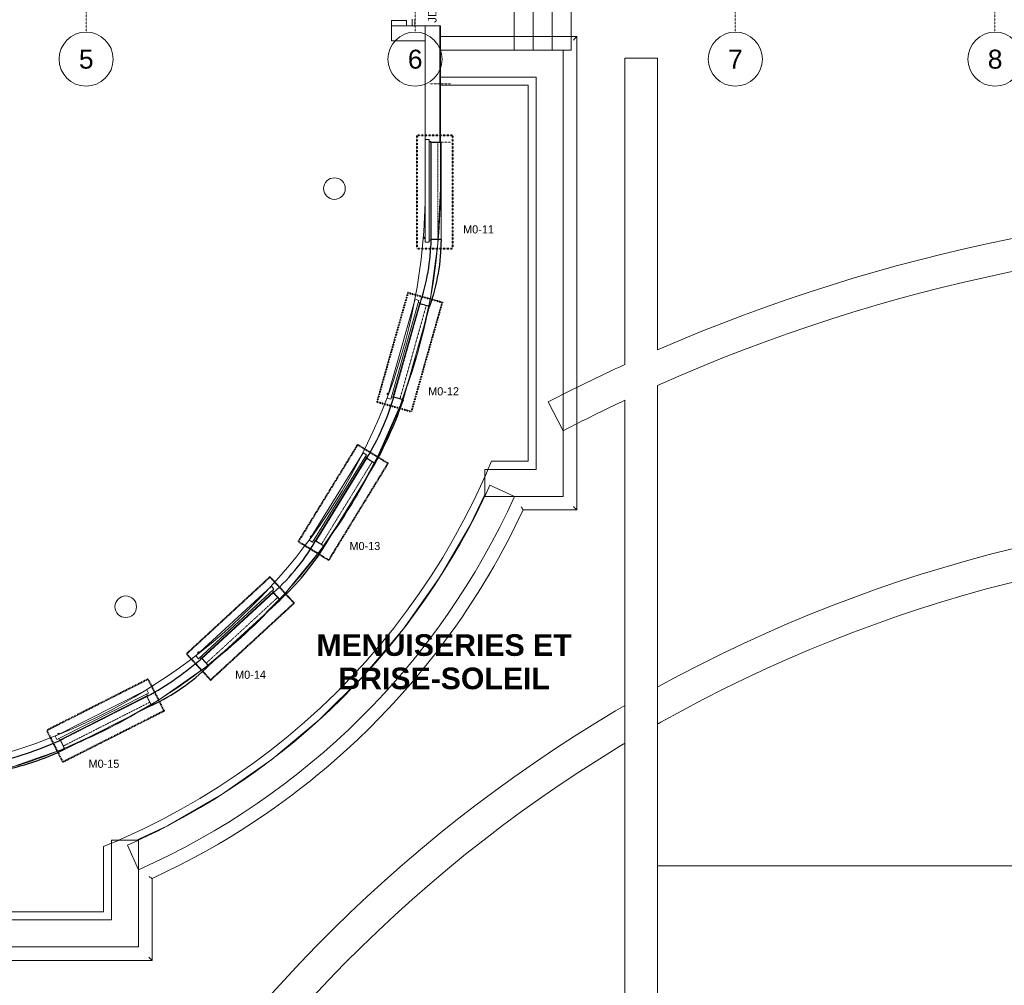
# Model space of a CAD drawing. Header units: millimetres. Extents: x -4899 to 185390, y -66936 to 47814.
# Tile 10 of 37: x 22962 to 41163, y -49166 to -31317. Entities that reach past the tile are written whole.
import ezdxf

# ---------------------------------------------------------------- set-up
doc = ezdxf.new("R2010")
doc.units = ezdxf.units.MM
doc.header["$MEASUREMENT"] = 0
doc.set_wipeout_variables(frame=1)
for name, pattern in [('Points tirets', [6.702778, 3.527778, -1.763889, 0, -1.411111]), ('Tirets A', [2.2, 1.1, -1.1]), ('Traits', [5.644444, 2.822222, -2.822222]), ('Wipeout_Contour', [1000, 0, -1000])]:
    doc.linetypes.add(name, pattern=pattern)
for name, color, linetype in [('0._Rdch_1_0', 7, 'Continuous'), ('0._Rdch_1_00-00 nomenclature fenetres amphi 300', 7, 'Continuous'), ('0._Rdch_1_01-01 Terrain 3D.Terrain', 7, 'Continuous'), ('0._Rdch_1_02-01 File _ Axe.Construction', 7, 'Continuous'), ('0._Rdch_1_02-06 Poutre.Construction', 7, 'Continuous'), ('0._Rdch_1_06-00 Texte tte echelle', 7, 'Continuous'), ('0._Rdch_1_06-03 Texte 1000ème 500ème.Texte', 7, 'Continuous'), ('0._Rdch_1_08-01 2D Dessin général.2D', 7, 'Continuous'), ('0._Rdch_1_08-01 contour hachures', 7, 'Continuous'), ('0._Rdch_1_A-GLAZ-____-OTLN.Modèle IFC', 7, 'Continuous'), ('0._Rdch_1_A-GLAZ-CWMG-OTLN.Modèle IFC', 7, 'Continuous'), ('0._Rdch_1_A-WALL-____-OTLN.Modèle IFC', 7, 'Continuous'), ('0._Rdch_1_C-TOPO-____-OTLN.Modèle IFC', 7, 'Continuous'), ('0._Rdch_1_S-COLS-____-OTLN.Modèle IFC', 7, 'Continuous'), ('0._Rdch_1_S-STRS-____-OTLN.Modèle IFC', 7, 'Continuous')]:
    doc.layers.add(name, color=color, linetype=linetype)
doc.styles.add('STYLE_GENERE_2', font='txt')
doc.styles.add('STYLE_GENERE_3', font='arialbd.ttf')
doc.styles.add('STYLE_GENERE_5', font='arial.ttf')

msp = doc.modelspace()

# ---------------------------------------------------------------- wipeouts: each hides what was drawn before it
at = {"color": 254, "linetype": 'Wipeout_Contour', "lineweight": 0, "ltscale": 414708.178128}
msp.add_wipeout([(101003, 15164), (-4899, 15164), (-4899, -66936), (101000, -66936), (101003, -39236)], dxfattribs=at).dxf.layer = '0._Rdch_1_0'

# ---------------------------------------------------------------- next in the draw order: linework, layer by layer
at = {"layer": '0._Rdch_1_01-01 Terrain 3D.Terrain', "color": 7, "linetype": 'Continuous', "lineweight": 9, "flags": 128}
msp.add_lwpolyline([(34751, -54118), (41910, -54118), (41910, -46958), (34751, -46958)], close=True, dxfattribs=at)
at = {"layer": '0._Rdch_1_01-01 Terrain 3D.Terrain', "color": 7, "linetype": 'Continuous', "lineweight": 9}
for radius, start, end in [(32600, 65.7296, 113.5015), (32000, 65.2443, 113.9695)]:
    msp.add_arc((47750, -67318), radius, start, end, dxfattribs=at)
at = {"layer": '0._Rdch_1_02-01 File _ Axe.Construction', "color": 7, "linetype": 'Points tirets', "lineweight": 5}
for p, q in [((24190, -30547), (24190, -31547)), ((36190, -30547), (36190, -31547)), ((40990, -30547), (40990, -31547))]:
    msp.add_line(p, q, dxfattribs=at)
at = {"layer": '0._Rdch_1_02-01 File _ Axe.Construction', "color": 7, "linetype": 'Continuous', "lineweight": 9}
for centre in [(24190, -32047), (36190, -32047), (40990, -32047)]:
    msp.add_circle(centre, 500, dxfattribs=at)
at = {"layer": '0._Rdch_1_02-06 Poutre.Construction', "color": 7, "linetype": 'Tirets A', "lineweight": 9}
for p, q in [((30478, -36601), (30362, -36569)), ((30478, -36601), (30362, -36569)), ((30478, -36601), (30362, -36569)), ((30478, -36601), (30362, -36569)), ((26332, -43121), (27649, -41909)), ((26332, -43121), (27649, -41909)), ((26332, -43121), (27649, -41909)), ((26332, -43121), (27649, -41909))]:
    msp.add_line(p, q, dxfattribs=at)
at = {"layer": '0._Rdch_1_08-01 2D Dessin général.2D', "color": 7, "linetype": 'Continuous', "lineweight": 25, "flags": 128}
for points in [[(30362, -36569, 0.073706), (30570, -35378)], [(27649, -41909, 0.085694), (28465, -40894)]]:
    msp.add_lwpolyline(points, format="xyb", dxfattribs=at)
at = {"layer": '0._Rdch_1_08-01 contour hachures', "color": 7, "linetype": 'Traits', "lineweight": 40, "flags": 128}
for points in [[(30302, -33450), (30302, -35548)], [(30960, -33450), (30960, -35548)], [(30302, -35548), (30960, -35548)], [(30138, -36362), (30772, -36541)], [(30772, -36541), (30200, -38560)], [(27589, -41618), (26046, -43040)]]:
    msp.add_lwpolyline(points, dxfattribs=at)
at = {"layer": '0._Rdch_1_A-GLAZ-____-OTLN.Modèle IFC', "color": 7, "linetype": 'Continuous', "lineweight": 18}
for p, q in [((30442, -35340), (30440, -35342)), ((30440, -35342), (30440, -35359)), ((30440, -35363), (30440, -35359)), ((30440, -35365), (30440, -35363)), ((30440, -35363), (30445, -35363)), ((30445, -35365), (30440, -35365)), ((30460, -35340), (30442, -35340)), ((30445, -35359), (30445, -35350)), ((30445, -35350), (30460, -35350)), ((30445, -35359), (30445, -35363)), ((30445, -35363), (30445, -35365)), ((30530, -35430), (30460, -35430)), ((30560, -35390), (30530, -35390)), ((30570, -35380), (30560, -35380)), ((30272, -36486), (30339, -36505)), ((30328, -36544), (30357, -36552)), ((30354, -36561), (30364, -36564)), ((30537, -36618), (30362, -36569)), ((30364, -36564), (30538, -36613)), ((30539, -36619), (30537, -36618)), ((30538, -36613), (30541, -36614)), ((30539, -36619), (30541, -36614)), ((30540, -36619), (30539, -36619)), ((30540, -36619), (30542, -36614)), ((30541, -36614), (30542, -36614)), ((29752, -38246), (29753, -38244)), ((29757, -38247), (29752, -38246)), ((29753, -38244), (29754, -38240)), ((29753, -38244), (29758, -38246)), ((29758, -38224), (29754, -38240)), ((29821, -38333), (29754, -38314)), ((29758, -38246), (29757, -38247)), ((29761, -38223), (29758, -38224)), ((29759, -38242), (29758, -38246)), ((29759, -38242), (29761, -38233)), ((29778, -38227), (29761, -38223)), ((29761, -38233), (29776, -38237)), ((29861, -38303), (29832, -38295)), ((29873, -38296), (29864, -38293)), ((28316, -40941), (29311, -39322)), ((29311, -39322), (29371, -39359)), ((29350, -39393), (29375, -39409)), ((29370, -39417), (29379, -39423)), ((28375, -40978), (28316, -40941)), ((28333, -40875), (28334, -40874)), ((28337, -40878), (28333, -40875)), ((28334, -40874), (28336, -40870)), ((28334, -40874), (28338, -40876)), ((28345, -40856), (28336, -40870)), ((28338, -40876), (28337, -40878)), ((28340, -40873), (28338, -40876)), ((28340, -40873), (28345, -40865)), ((28348, -40855), (28345, -40856)), ((28345, -40865), (28358, -40873)), ((28363, -40864), (28348, -40855)), ((28422, -40959), (28396, -40943)), ((28436, -40956), (28427, -40951)), ((26217, -43077), (27615, -41791)), ((27663, -41842), (26265, -43129)), ((27615, -41791), (27663, -41842)), ((27654, -41891), (26315, -43124)), ((26329, -43124), (27653, -41905)), ((27633, -41869), (27654, -41891)), ((27646, -41898), (27653, -41905)), ((26265, -43129), (26217, -43077)), ((26252, -43019), (26253, -43017)), ((26255, -43022), (26252, -43019)), ((26253, -43017), (26256, -43014)), ((26253, -43017), (26256, -43021)), ((26256, -43021), (26255, -43022)), ((26268, -43003), (26256, -43014)), ((26259, -43018), (26256, -43021)), ((26259, -43018), (26266, -43012)), ((26266, -43012), (26276, -43023)), ((26272, -43003), (26268, -43003)), ((26284, -43016), (26272, -43003)), ((26315, -43124), (26294, -43102)), ((26329, -43124), (26322, -43117)), ((25309, -43785), (25322, -43812)), ((25313, -43704), (25344, -43767)), ((25313, -43816), (25318, -43825)), ((23649, -44625), (23617, -44562)), ((23666, -44515), (23668, -44514)), ((23669, -44520), (23666, -44515)), ((23668, -44514), (23672, -44512)), ((23668, -44514), (23670, -44519)), ((23670, -44519), (23669, -44520)), ((23674, -44517), (23670, -44519)), ((23686, -44505), (23672, -44512)), ((23674, -44517), (23682, -44513)), ((23682, -44513), (23689, -44526)), ((23690, -44506), (23686, -44505)), ((23698, -44522), (23690, -44506)), ((23698, -44633), (23685, -44607)), ((23712, -44638), (23707, -44629))]:
    msp.add_line(p, q, dxfattribs=at)
at = {"layer": '0._Rdch_1_A-WALL-____-OTLN.Modèle IFC', "color": 7, "linetype": 'Continuous', "lineweight": 18}
for p, q in [((31440, -31631), (31046, -31631)), ((31222, -31631), (31610, -31630)), ((31610, -31630), (32068, -31631)), ((32560, -31631), (32068, -31631)), ((32560, -31631), (32954, -31631)), ((32782, -31631), (33260, -31630)), ((33235, -31655), (33218, -31672)), ((33249, -31641), (33235, -31655)), ((33257, -31633), (33249, -31641)), ((33260, -31630), (33257, -31633)), ((33259, -32141), (33260, -31630)), ((33218, -31672), (33197, -31693)), ((33259, -32711), (33259, -32141)), ((32360, -39480), (32360, -32530)), ((33260, -33261), (33259, -32711)), ((33260, -33261), (33260, -33858)), ((33260, -33858), (33260, -34343)), ((33260, -34343), (33259, -34841)), ((33259, -34841), (33260, -35230)), ((33260, -35230), (33260, -35589)), ((33260, -35589), (33260, -36171)), ((33260, -36171), (33259, -36645)), ((33260, -37114), (33259, -36645)), ((33260, -37114), (33259, -37762)), ((33260, -38160), (33259, -37762)), ((33260, -38801), (33260, -38160)), ((33260, -38801), (33259, -39197)), ((33259, -39354), (33259, -39197)), ((31684, -39480), (32360, -39480)), ((33259, -39354), (33259, -39900)), ((33259, -39900), (33260, -40380)), ((31175, -40563), (31356, -40207)), ((32270, -40380), (32124, -40682)), ((32235, -40324), (32243, -40337)), ((32243, -40337), (32251, -40350)), ((32251, -40350), (32258, -40361)), ((32258, -40361), (32264, -40370)), ((32264, -40370), (32268, -40376)), ((32268, -40376), (32270, -40380)), ((32747, -40380), (32270, -40380)), ((33260, -40380), (32747, -40380)), ((33218, -40338), (33197, -40317)), ((33235, -40355), (33218, -40338)), ((33249, -40369), (33235, -40355)), ((33257, -40377), (33249, -40369)), ((33260, -40380), (33257, -40377)), ((30983, -40913), (31175, -40563)), ((32124, -40682), (32017, -40896)), ((30781, -41257), (30983, -40913)), ((32017, -40896), (31812, -41271)), ((30569, -41595), (30781, -41257)), ((31727, -41425), (31812, -41271)), ((31647, -41561), (31727, -41425)), ((30346, -41927), (30569, -41595)), ((31647, -41561), (31438, -41906)), ((31438, -41906), (31611, -41621)), ((31644, -41566), (31611, -41621)), ((30114, -42251), (30346, -41927)), ((31438, -41906), (31218, -42246)), ((29872, -42568), (30114, -42251)), ((31140, -42360), (31026, -42525)), ((31218, -42246), (31140, -42360)), ((29620, -42878), (29872, -42568)), ((30817, -42814), (31026, -42525)), ((29359, -43179), (29620, -42878)), ((30817, -42814), (30677, -42996)), ((30677, -42996), (30503, -43220)), ((29089, -43473), (29359, -43179)), ((30503, -43220), (30193, -43593)), ((28810, -43759), (29089, -43473)), ((29873, -43953), (30193, -43593)), ((28522, -44035), (28810, -43759)), ((28227, -44303), (28522, -44035)), ((29873, -43953), (29764, -44067)), ((29764, -44067), (29438, -44403)), ((27923, -44562), (28227, -44303)), ((29200, -44633), (29438, -44403)), ((27611, -44812), (27923, -44562)), ((28949, -44865), (29200, -44633)), ((27292, -45052), (27611, -44812)), ((28949, -44865), (28666, -45113)), ((26966, -45282), (27292, -45052)), ((28431, -45309), (28666, -45113)), ((26633, -45502), (26966, -45282)), ((28431, -45309), (28336, -45385)), ((28336, -45385), (28056, -45604)), ((28278, -45431), (28292, -45419)), ((28292, -45419), (28306, -45409)), ((26294, -45712), (26633, -45502)), ((27675, -45885), (28012, -45638)), ((28012, -45638), (28056, -45604)), ((25948, -45911), (26294, -45712)), ((25597, -46100), (25948, -45911)), ((27551, -45970), (27265, -46165)), ((27551, -45970), (27675, -45885)), ((25240, -46278), (25597, -46100)), ((27265, -46165), (27059, -46296)), ((26869, -46416), (27059, -46296)), ((26460, -46656), (26686, -46524)), ((26622, -46561), (26460, -46656)), ((26622, -46561), (26681, -46526)), ((26686, -46524), (26869, -46416)), ((24510, -47808), (24510, -46601)), ((25928, -46942), (26306, -46740)), ((26295, -46746), (25928, -46942)), ((26460, -46656), (26295, -46746)), ((26460, -46656), (26306, -46740)), ((25410, -47192), (25928, -46942)), ((25367, -47165), (25354, -47156)), ((25380, -47173), (25367, -47165)), ((25391, -47180), (25380, -47173)), ((25400, -47186), (25391, -47180)), ((25406, -47190), (25400, -47186)), ((25410, -47192), (25406, -47190)), ((25410, -47641), (25410, -47192)), ((25410, -47641), (25409, -48187)), ((9260, -47808), (24510, -47808)), ((25410, -48708), (25409, -48187)), ((22981, -48707), (22503, -48708)), ((23338, -48707), (22981, -48707)), ((23338, -48707), (23777, -48707)), ((24309, -48707), (23777, -48707)), ((24381, -48707), (24309, -48707)), ((24888, -48707), (24381, -48707)), ((24888, -48707), (25410, -48708)), ((25368, -48665), (25347, -48645)), ((25385, -48683), (25368, -48665)), ((25399, -48696), (25385, -48683)), ((25407, -48705), (25399, -48696)), ((25410, -48708), (25407, -48705))]:
    msp.add_line(p, q, dxfattribs=at)
at = {"layer": '0._Rdch_1_A-WALL-____-OTLN.Modèle IFC', "color": 255, "linetype": 'Continuous', "lineweight": 0}
for start, end in [(339.5918, 355.1476), (333.0477, 339.5406), (323.8131, 332.9964), (317.2647, 323.7619), (308.03, 317.2135), (301.4832, 307.9788), (292.2178, 301.432), (285.7304, 292.1666)]:
    msp.add_arc((19560, -34440), 11180, start, end, dxfattribs=at)
at = {"layer": '0._Rdch_1_C-TOPO-____-OTLN.Modèle IFC', "color": 251, "linetype": 'Continuous', "lineweight": 13, "true_color": 0x5d5d5d, "flags": 128}
for points in [[(32510, -32380), (32510, -32883), (32510, -34884), (32510, -39630)], [(31784, -39630), (31292, -40662), (30789, -41519), (30713, -41648), (30054, -42578), (30052, -42581), (29574, -43145), (29313, -43453), (28501, -44259), (27624, -44992), (26686, -45646), (25696, -46218), (24660, -46702)], [(32510, -39630), (31784, -39630)], [(24660, -46702), (24660, -47720), (24660, -47958)], [(24660, -47958), (24611, -47958), (23891, -47958), (17869, -47958), (16887, -47958), (10047, -47958), (9110, -47958)]]:
    msp.add_lwpolyline(points, dxfattribs=at)
at = {"layer": '0._Rdch_1_S-COLS-____-OTLN.Modèle IFC', "color": 7, "linetype": 'Continuous', "lineweight": 13, "flags": 128}
for points in [[(28580, -34440, 0.414214), (28780, -34640, 0.414214), (28980, -34440, 0.414214), (28780, -34240, 0.414214)], [(24722, -42168, 0.414214), (24922, -42368, 0.414214), (25122, -42168, 0.414214), (24922, -41968, 0.414214)]]:
    msp.add_lwpolyline(points, format="xyb", close=True, dxfattribs=at)
at = {"layer": '0._Rdch_1_S-STRS-____-OTLN.Modèle IFC', "color": 7, "linetype": 'Continuous', "lineweight": 18}
msp.add_line((33155, -31880), (33155, -29380), dxfattribs=at)

# ---------------------------------------------------------------- next in the draw order: texts
at = {"layer": '0._Rdch_1_00-00 nomenclature fenetres amphi 300', "color": 7, "linetype": 'Continuous', "lineweight": 9, "char_height": 150, "attachment_point": 5, "style": 'STYLE_GENERE_2'}
for s, insert in [('\\A1;M0-11', (31444, -35195)), ('\\A1;M0-12', (30798, -38187)), ('\\A1;M0-13', (29343, -41047)), ('\\A1;M0-14', (27229, -43427)), ('\\A1;M0-15', (24520, -45072))]:
    msp.add_mtext(s, dxfattribs=dict(at, insert=insert))
at = {"layer": '0._Rdch_1_02-01 File _ Axe.Construction', "color": 7, "linetype": 'Continuous', "lineweight": 9, "char_height": 350, "attachment_point": 1, "style": 'STYLE_GENERE_5'}
for s, insert in [('\\A1;\\pt0;5', (24057, -31872)), ('\\A1;\\pt0;7', (36057, -31872)), ('\\A1;\\pt0;8', (40857, -31872))]:
    msp.add_mtext(s, dxfattribs=dict(at, insert=insert))
at = {"layer": '0._Rdch_1_06-00 Texte tte echelle', "color": 7, "linetype": 'Continuous', "lineweight": 9, "insert": (30588, -30657), "char_height": 160, "attachment_point": 5, "rotation": 90}
msp.add_mtext('\\A1;JD A TRAITER', dxfattribs=at)
at = {"layer": '0._Rdch_1_06-03 Texte 1000ème 500ème.Texte', "color": 7, "linetype": 'Continuous', "lineweight": 9, "insert": (30807, -43188), "char_height": 400, "attachment_point": 5, "line_spacing_factor": 0.924085, "style": 'STYLE_GENERE_3'}
msp.add_mtext('\\A1;MENUISERIES ET \\PBRISE-SOLEIL', dxfattribs=at)

# ---------------------------------------------------------------- next in the draw order: wipeouts: each hides what was drawn before it
at = {"color": 254, "linetype": 'Wipeout_Contour', "lineweight": 0, "ltscale": 175657.477338}
msp.add_wipeout([(30460, -31430), (30460, -31710), (30730, -31440), (30730, -31430)], dxfattribs=at).dxf.layer = '0._Rdch_1_A-WALL-____-OTLN.Modèle IFC'

# ---------------------------------------------------------------- next in the draw order: wipeouts: each hides what was drawn before it
at = {"color": 254, "linetype": 'Wipeout_Contour', "lineweight": 0, "ltscale": 362352.210926}
msp.add_wipeout([(30460, -34440), (30740, -34440), (30740, -33585), (30730, -33585), (30730, -33580), (30730, -33575), (30730, -31710), (30460, -31710)], dxfattribs=at).dxf.layer = '0._Rdch_1_A-WALL-____-OTLN.Modèle IFC'
at = {"color": 254, "linetype": 'Wipeout_Contour', "lineweight": 0, "ltscale": 154797.195289}
msp.add_wipeout([(32510, -39630), (33010, -40130), (33010, -39630)], dxfattribs=at).dxf.layer = '0._Rdch_1_A-WALL-____-OTLN.Modèle IFC'
at = {"color": 254, "linetype": 'Wipeout_Contour', "lineweight": 0, "ltscale": 162682.324951}
msp.add_wipeout([(24660, -47958), (25160, -48458), (25160, -47958)], dxfattribs=at).dxf.layer = '0._Rdch_1_A-WALL-____-OTLN.Modèle IFC'

# ---------------------------------------------------------------- next in the draw order: linework, layer by layer
at = {"layer": '0._Rdch_1_02-06 Poutre.Construction', "color": 7, "linetype": 'Tirets A', "lineweight": 9}
msp.add_line((30570, -35375), (30570, -33585), dxfattribs=at)
msp.add_line((30570, -35375), (30570, -33585), dxfattribs=at)
msp.add_line((30570, -35375), (30570, -33585), dxfattribs=at)
msp.add_line((30570, -35375), (30570, -33585), dxfattribs=at)
at = {"layer": '0._Rdch_1_A-GLAZ-____-OTLN.Modèle IFC', "color": 7, "linetype": 'Continuous', "lineweight": 18}
for p, q in [((30460, -33530), (30530, -33530)), ((30460, -35430), (30460, -33530)), ((30530, -33530), (30530, -35430)), ((30530, -33570), (30560, -33570)), ((30560, -33570), (30560, -35390)), ((30560, -33580), (30570, -33580)), ((30570, -35380), (30570, -33580))]:
    msp.add_line(p, q, dxfattribs=at)
at = {"layer": '0._Rdch_1_A-WALL-____-OTLN.Modèle IFC', "color": 7, "linetype": 'Continuous', "lineweight": 20, "flags": 128}
msp.add_lwpolyline([(30740, -34440), (30740, -33585)], dxfattribs=at)
at = {"layer": '0._Rdch_1_A-WALL-____-OTLN.Modèle IFC', "color": 255, "linetype": 'Continuous', "lineweight": 0}
for radius, start in [(10900, 274.8417), (11180, 355.1988)]:
    msp.add_arc((19560, -34440), radius, start, 0, dxfattribs=at)

# ---------------------------------------------------------------- next in the draw order: texts
at = {"layer": '0._Rdch_1_02-01 File _ Axe.Construction', "color": 7, "linetype": 'Continuous', "lineweight": 9, "insert": (30137, -31872), "char_height": 350, "attachment_point": 1, "style": 'STYLE_GENERE_5'}
msp.add_mtext('\\A1;\\pt0;6', dxfattribs=at)

# ---------------------------------------------------------------- next in the draw order: wipeouts: each hides what was drawn before it
at = {"color": 254, "linetype": 'Wipeout_Contour', "lineweight": 0, "ltscale": 132090.60813}
msp.add_wipeout([(30460, -31710), (30730, -31710), (30730, -31440)], dxfattribs=at).dxf.layer = '0._Rdch_1_A-WALL-____-OTLN.Modèle IFC'
at = {"color": 254, "linetype": 'Wipeout_Contour', "lineweight": 0, "ltscale": 204618.443601}
msp.add_wipeout([(32510, -39630), (31559, -39630), (31559, -40130), (32510, -40130)], dxfattribs=at).dxf.layer = '0._Rdch_1_A-WALL-____-OTLN.Modèle IFC'
at = {"color": 254, "linetype": 'Wipeout_Contour', "lineweight": 0, "ltscale": 206419.356773}
msp.add_wipeout([(24660, -47958), (9110, -47958), (9110, -48458), (24660, -48458)], dxfattribs=at).dxf.layer = '0._Rdch_1_A-WALL-____-OTLN.Modèle IFC'

# ---------------------------------------------------------------- next in the draw order: linework, layer by layer
at = {"layer": '0._Rdch_1_A-WALL-____-OTLN.Modèle IFC', "color": 7, "linetype": 'Continuous', "lineweight": 18}
for p, q in [((31525, -39846), (31684, -39480)), ((31356, -40207), (31525, -39846))]:
    msp.add_line(p, q, dxfattribs=at)
at = {"layer": '0._Rdch_1_A-WALL-____-OTLN.Modèle IFC', "color": 7, "linetype": 'Continuous', "lineweight": 20, "flags": 128}
for points in [[(30730, -31430), (30460, -31430)], [(30460, -31710), (30460, -34440)]]:
    msp.add_lwpolyline(points, dxfattribs=at)
at = {"layer": '0._Rdch_1_A-WALL-____-OTLN.Modèle IFC', "color": 7, "linetype": 'Continuous', "lineweight": 9, "flags": 128}
for points in [[(31559, -40130), (31559, -39630)], [(32110, -40130), (31655, -39924)]]:
    msp.add_lwpolyline(points, dxfattribs=at)

# ---------------------------------------------------------------- next in the draw order: wipeouts: each hides what was drawn before it
at = {"color": 254, "linetype": 'Wipeout_Contour', "lineweight": 0, "ltscale": 182088.183279}
msp.add_wipeout([(30730, -33585), (30740, -33585), (30740, -33575), (30730, -33575)], dxfattribs=at).dxf.layer = '0._Rdch_1_A-WALL-____-OTLN.Modèle IFC'
at = {"color": 254, "linetype": 'Wipeout_Contour', "lineweight": 0, "ltscale": 154867.579501}
msp.add_wipeout([(32510, -40130), (33010, -40130), (32510, -39630)], dxfattribs=at).dxf.layer = '0._Rdch_1_A-WALL-____-OTLN.Modèle IFC'
at = {"color": 254, "linetype": 'Wipeout_Contour', "lineweight": 0, "ltscale": 162898.340633}
msp.add_wipeout([(24660, -48458), (25160, -48458), (24660, -47958)], dxfattribs=at).dxf.layer = '0._Rdch_1_A-WALL-____-OTLN.Modèle IFC'

# ---------------------------------------------------------------- next in the draw order: linework, layer by layer
at = {"layer": '0._Rdch_1_A-WALL-____-OTLN.Modèle IFC', "color": 7, "linetype": 'Continuous', "lineweight": 9, "flags": 128}
for points in [[(32510, -39630), (31559, -39630)], [(33010, -40130), (33010, -39630)], [(31559, -40130), (33010, -40130)], [(24660, -47958), (9110, -47958)], [(25160, -48458), (25160, -47958)], [(9110, -48458), (25160, -48458)]]:
    msp.add_lwpolyline(points, dxfattribs=at)

# ---------------------------------------------------------------- next in the draw order: wipeouts: each hides what was drawn before it
at = {"color": 254, "linetype": 'Wipeout_Contour', "lineweight": 0, "ltscale": 174612.591025}
msp.add_wipeout([(29835, -31430), (29835, -31710), (30460, -31710), (30460, -31430)], dxfattribs=at).dxf.layer = '0._Rdch_1_A-WALL-____-OTLN.Modèle IFC'
at = {"color": 254, "linetype": 'Wipeout_Contour', "lineweight": 0, "ltscale": 311241.314678}
msp.add_wipeout([(30730, -31440), (30730, -31710), (30730, -33575), (30740, -33575), (30740, -31710), (30740, -31430), (30730, -31430)], dxfattribs=at).dxf.layer = '0._Rdch_1_A-WALL-____-OTLN.Modèle IFC'

# ---------------------------------------------------------------- next in the draw order: linework, layer by layer
at = {"layer": '0._Rdch_1_02-01 File _ Axe.Construction', "color": 7, "linetype": 'Points tirets', "lineweight": 5}
msp.add_line((30270, -30547), (30270, -31547), dxfattribs=at)
at = {"layer": '0._Rdch_1_02-06 Poutre.Construction', "color": 7, "linetype": 'Tirets A', "lineweight": 9}
msp.add_line((30690, -33585), (30570, -33585), dxfattribs=at)
msp.add_line((30690, -33585), (30570, -33585), dxfattribs=at)
msp.add_line((30690, -33585), (30570, -33585), dxfattribs=at)
msp.add_line((30690, -33585), (30570, -33585), dxfattribs=at)
at = {"layer": '0._Rdch_1_08-01 contour hachures', "color": 7, "linetype": 'Traits', "lineweight": 40, "flags": 128}
msp.add_lwpolyline([(30302, -33450), (30960, -33450)], dxfattribs=at)
at = {"layer": '0._Rdch_1_A-GLAZ-____-OTLN.Modèle IFC', "color": 7, "linetype": 'Continuous', "lineweight": 18}
for p, q in [((30570, -33580), (30751, -33580)), ((30751, -33585), (30570, -33585)), ((30751, -33580), (30754, -33580)), ((30754, -33585), (30751, -33585)), ((30754, -33580), (30755, -33580)), ((30754, -33585), (30754, -33580)), ((30755, -33585), (30754, -33585)), ((30755, -33585), (30755, -33580))]:
    msp.add_line(p, q, dxfattribs=at)
at = {"layer": '0._Rdch_1_A-GLAZ-CWMG-OTLN.Modèle IFC', "color": 7, "linetype": 'Continuous', "lineweight": 18}
for p, q in [((30215, -31430), (30215, -31305)), ((30215, -31430), (30215, -31305)), ((30265, -31430), (30215, -31430)), ((30265, -31430), (30215, -31430)), ((30265, -31305), (30265, -31430)), ((30265, -31305), (30265, -31430))]:
    msp.add_line(p, q, dxfattribs=at)
at = {"layer": '0._Rdch_1_A-WALL-____-OTLN.Modèle IFC', "color": 7, "linetype": 'Continuous', "lineweight": 18}
for p, q in [((30740, -31633), (30740, -31630)), ((31222, -31631), (30740, -31630)), ((30740, -31641), (30740, -31633)), ((30740, -31655), (30740, -31641)), ((30740, -31672), (30740, -31655)), ((30740, -31693), (30740, -31672)), ((30740, -31715), (30740, -31693)), ((32360, -32530), (30740, -32530))]:
    msp.add_line(p, q, dxfattribs=at)
at = {"layer": '0._Rdch_1_A-WALL-____-OTLN.Modèle IFC', "color": 7, "linetype": 'Points tirets', "lineweight": 5}
for p, q in [((30940, -32505), (30530, -32505)), ((30940, -32505), (30530, -32505)), ((30940, -32505), (30530, -32505)), ((30940, -33580), (30530, -33580))]:
    msp.add_line(p, q, dxfattribs=at)
at = {"layer": '0._Rdch_1_A-WALL-____-OTLN.Modèle IFC', "color": 7, "linetype": 'Continuous', "lineweight": 5, "flags": 128}
for points in [[(30460, -31710), (30460, -31430)], [(30740, -31430), (30730, -31430)], [(30740, -33575), (30740, -31710), (30740, -31430)], [(29835, -31710), (30460, -31710)], [(30740, -33585), (30740, -33575)]]:
    msp.add_lwpolyline(points, dxfattribs=at)
at = {"layer": '0._Rdch_1_A-WALL-____-OTLN.Modèle IFC', "color": 7, "linetype": 'Continuous', "lineweight": 13, "flags": 128}
for points in [[(30730, -31430), (30730, -31440), (30730, -31710), (30730, -33575)], [(30740, -33575), (30730, -33575)], [(30730, -33575), (30730, -33585)], [(30730, -33585), (30740, -33585)]]:
    msp.add_lwpolyline(points, dxfattribs=at)
at = {"layer": '0._Rdch_1_C-TOPO-____-OTLN.Modèle IFC', "color": 251, "linetype": 'Continuous', "lineweight": 13, "true_color": 0x5d5d5d, "flags": 128}
for points in [[(20760, -45555), (21770, -45399), (22762, -45152), (23264, -44976), (23727, -44815), (24657, -44391), (25544, -43884), (26382, -43298), (27162, -42638), (27879, -41909), (27943, -41831), (28526, -41118), (29008, -40405), (29099, -40271), (29591, -39376), (30000, -38439), (30322, -37469), (30554, -36474), (30693, -35461), (30740, -34440), (30740, -32530), (30740, -32380)], [(30740, -32380), (30980, -32380), (32481, -32380), (32510, -32380)]]:
    msp.add_lwpolyline(points, dxfattribs=at)

# ---------------------------------------------------------------- next in the draw order: wipeouts: each hides what was drawn before it
at = {"color": 254, "linetype": 'Wipeout_Contour', "lineweight": 0, "ltscale": 173584.172622}
msp.add_wipeout([(30115, -31330), (29835, -31330), (29835, -31430), (30115, -31430)], dxfattribs=at).dxf.layer = '0._Rdch_1_A-WALL-____-OTLN.Modèle IFC'
at = {"color": 254, "linetype": 'Wipeout_Contour', "lineweight": 0, "ltscale": 213555.07855}
msp.add_wipeout([(25160, -47958), (25160, -46482), (24660, -46482), (24660, -47958)], dxfattribs=at).dxf.layer = '0._Rdch_1_A-WALL-____-OTLN.Modèle IFC'

# ---------------------------------------------------------------- next in the draw order: linework, layer by layer
at = {"layer": '0._Rdch_1_A-WALL-____-OTLN.Modèle IFC', "color": 7, "linetype": 'Continuous', "lineweight": 18}
for p, q in [((24877, -46445), (25240, -46278)), ((24510, -46601), (24877, -46445))]:
    msp.add_line(p, q, dxfattribs=at)
at = {"layer": '0._Rdch_1_A-WALL-____-OTLN.Modèle IFC', "color": 7, "linetype": 'Continuous', "lineweight": 5, "flags": 128}
for points in [[(30115, -31330), (29835, -31330)], [(29835, -31330), (29835, -31430)], [(29835, -31430), (29835, -31710)], [(30460, -31430), (29835, -31430)], [(29835, -31430), (30115, -31430)], [(30115, -31430), (30115, -31330)]]:
    msp.add_lwpolyline(points, dxfattribs=at)
at = {"layer": '0._Rdch_1_A-WALL-____-OTLN.Modèle IFC', "color": 7, "linetype": 'Continuous', "lineweight": 9, "flags": 128}
for points in [[(25160, -46482), (24660, -46482)], [(24660, -46482), (24660, -47958)], [(24957, -46574), (25160, -47031)], [(25160, -47958), (25160, -46482)]]:
    msp.add_lwpolyline(points, dxfattribs=at)

# ---------------------------------------------------------------- next in the draw order: wipeouts: each hides what was drawn before it
at = {"color": 254, "linetype": 'Wipeout_Contour', "lineweight": 0, "ltscale": 137308.163985}
msp.add_wipeout([(32510, -32380), (33010, -31880), (32510, -31880)], dxfattribs=at).dxf.layer = '0._Rdch_1_A-WALL-____-OTLN.Modèle IFC'
at = {"color": 254, "linetype": 'Wipeout_Contour', "lineweight": 0, "ltscale": 187359.423329}
msp.add_wipeout([(30690, -35385), (30700, -35386), (30701, -35376), (30691, -35375)], dxfattribs=at).dxf.layer = '0._Rdch_1_A-WALL-____-OTLN.Modèle IFC'
at = {"color": 254, "linetype": 'Wipeout_Contour', "lineweight": 0, "ltscale": 194811.870511}
msp.add_wipeout([(30029, -38335), (30025, -38344), (30035, -38348), (30038, -38339)], dxfattribs=at).dxf.layer = '0._Rdch_1_A-WALL-____-OTLN.Modèle IFC'
at = {"color": 254, "linetype": 'Wipeout_Contour', "lineweight": 0, "ltscale": 197276.242448}
msp.add_wipeout([(29517, -39503), (29512, -39512), (29521, -39516), (29526, -39507)], dxfattribs=at).dxf.layer = '0._Rdch_1_A-WALL-____-OTLN.Modèle IFC'
at = {"color": 254, "linetype": 'Wipeout_Contour', "lineweight": 0, "ltscale": 200042.069565}
msp.add_wipeout([(28575, -41035), (28569, -41043), (28577, -41049), (28583, -41041)], dxfattribs=at).dxf.layer = '0._Rdch_1_A-WALL-____-OTLN.Modèle IFC'
at = {"color": 254, "linetype": 'Wipeout_Contour', "lineweight": 0, "ltscale": 201480.745325}
msp.add_wipeout([(27764, -42020), (27758, -42027), (27765, -42034), (27772, -42027)], dxfattribs=at).dxf.layer = '0._Rdch_1_A-WALL-____-OTLN.Modèle IFC'
at = {"color": 254, "linetype": 'Wipeout_Contour', "lineweight": 0, "ltscale": 202752.374545}
msp.add_wipeout([(26442, -43238), (26434, -43245), (26440, -43253), (26448, -43246)], dxfattribs=at).dxf.layer = '0._Rdch_1_A-WALL-____-OTLN.Modèle IFC'
at = {"color": 254, "linetype": 'Wipeout_Contour', "lineweight": 0, "ltscale": 203109.197729}
msp.add_wipeout([(25394, -43966), (25385, -43971), (25390, -43979), (25399, -43974)], dxfattribs=at).dxf.layer = '0._Rdch_1_A-WALL-____-OTLN.Modèle IFC'
at = {"color": 254, "linetype": 'Wipeout_Contour', "lineweight": 0, "ltscale": 202836.903538}
msp.add_wipeout([(23784, -44781), (23774, -44784), (23778, -44794), (23787, -44790)], dxfattribs=at).dxf.layer = '0._Rdch_1_A-WALL-____-OTLN.Modèle IFC'

# ---------------------------------------------------------------- next in the draw order: linework, layer by layer
at = {"layer": '0._Rdch_1_01-01 Terrain 3D.Terrain', "color": 7, "linetype": 'Continuous', "lineweight": 9}
for radius, start, end in [(27000, 60.2447, 179.19), (26400, 59.4975, 179.1716)]:
    msp.add_arc((47750, -67318), radius, start, end, dxfattribs=at)
at = {"layer": '0._Rdch_1_02-06 Poutre.Construction', "color": 7, "linetype": 'Tirets A', "lineweight": 9}
for p, q in [((30690, -35375), (30690, -33585)), ((30690, -35375), (30690, -33585)), ((30690, -35375), (30690, -33585)), ((30690, -35375), (30690, -33585)), ((30690, -35375), (30570, -35375)), ((30690, -35375), (30570, -35375)), ((30690, -35375), (30570, -35375)), ((30690, -35375), (30570, -35375)), ((29877, -38292), (30362, -36569)), ((29877, -38292), (30362, -36569)), ((29877, -38292), (30362, -36569)), ((29877, -38292), (30362, -36569)), ((29992, -38324), (30478, -36601)), ((29992, -38324), (30478, -36601)), ((29992, -38324), (30478, -36601)), ((29992, -38324), (30478, -36601)), ((29992, -38324), (29877, -38292)), ((29992, -38324), (29877, -38292)), ((29992, -38324), (29877, -38292)), ((29992, -38324), (29877, -38292)), ((28438, -40952), (29376, -39427)), ((28438, -40952), (29376, -39427)), ((28438, -40952), (29376, -39427)), ((28438, -40952), (29376, -39427)), ((28540, -41014), (29478, -39490)), ((28540, -41014), (29478, -39490)), ((28540, -41014), (29478, -39490)), ((28540, -41014), (29478, -39490)), ((29478, -39490), (29376, -39427)), ((29478, -39490), (29376, -39427)), ((29478, -39490), (29376, -39427)), ((29478, -39490), (29376, -39427)), ((28540, -41014), (28438, -40952)), ((28540, -41014), (28438, -40952)), ((28540, -41014), (28438, -40952)), ((28540, -41014), (28438, -40952)), ((26414, -43209), (27731, -41997)), ((26414, -43209), (27731, -41997)), ((26414, -43209), (27731, -41997)), ((26414, -43209), (27731, -41997)), ((27731, -41997), (27649, -41909)), ((27731, -41997), (27649, -41909)), ((27731, -41997), (27649, -41909)), ((27731, -41997), (27649, -41909)), ((26414, -43209), (26332, -43121)), ((26414, -43209), (26332, -43121)), ((26414, -43209), (26332, -43121)), ((26414, -43209), (26332, -43121)), ((23716, -44636), (25313, -43827)), ((23716, -44636), (25313, -43827)), ((23716, -44636), (25313, -43827)), ((23716, -44636), (25313, -43827)), ((25367, -43934), (25313, -43827)), ((25367, -43934), (25313, -43827)), ((25367, -43934), (25313, -43827)), ((25367, -43934), (25313, -43827)), ((23770, -44743), (25367, -43934)), ((23770, -44743), (25367, -43934)), ((23770, -44743), (25367, -43934)), ((23770, -44743), (25367, -43934)), ((23770, -44743), (23716, -44636)), ((23770, -44743), (23716, -44636)), ((23770, -44743), (23716, -44636)), ((23770, -44743), (23716, -44636))]:
    msp.add_line(p, q, dxfattribs=at)
at = {"layer": '0._Rdch_1_08-01 2D Dessin général.2D', "color": 7, "linetype": 'Continuous', "lineweight": 25, "flags": 128}
for points in [[(30545, -36611, 0.083043), (30757, -35379)], [(29376, -39427, 0.067309), (29877, -38292)], [(29535, -39516, 0.041734), (30055, -38342)], [(27775, -42043, 0.069125), (28598, -41046)], [(25313, -43827, 0.055207), (26360, -43097)], [(25398, -43992, 0.08638), (26458, -43257)], [(22543, -45038, 0.047469), (23766, -44613)], [(22581, -45204, 0.06685), (23801, -44798)]]:
    msp.add_lwpolyline(points, format="xyb", dxfattribs=at)
at = {"layer": '0._Rdch_1_08-01 contour hachures', "color": 7, "linetype": 'Traits', "lineweight": 40, "flags": 128}
for points in [[(30138, -36362), (29567, -38380)], [(29567, -38380), (30200, -38560)], [(29209, -39172), (28113, -40961)], [(29209, -39172), (29770, -39516)], [(29770, -39516), (28674, -41305)], [(28113, -40961), (28674, -41305)], [(27589, -41618), (28035, -42102)], [(28035, -42102), (26492, -43524)], [(26046, -43040), (26492, -43524)], [(25334, -43509), (23462, -44455)], [(25334, -43509), (25631, -44096)], [(25631, -44096), (23759, -45042)], [(23462, -44455), (23759, -45042)]]:
    msp.add_lwpolyline(points, dxfattribs=at)
at = {"layer": '0._Rdch_1_A-GLAZ-____-OTLN.Modèle IFC', "color": 7, "linetype": 'Continuous', "lineweight": 18}
for p, q in [((30755, -35375), (30755, -33585)), ((30570, -35375), (30751, -35375)), ((30751, -35380), (30570, -35380)), ((30751, -35375), (30754, -35375)), ((30754, -35380), (30751, -35380)), ((30754, -35375), (30755, -35375)), ((30754, -35380), (30754, -35375)), ((30755, -35380), (30754, -35380)), ((30755, -35380), (30755, -35375)), ((29754, -38314), (30272, -36486)), ((30339, -36505), (29821, -38333)), ((30357, -36552), (29861, -38303)), ((29873, -38296), (30364, -36564)), ((30053, -38342), (30540, -36619)), ((30048, -38345), (29873, -38296)), ((29875, -38291), (30049, -38341)), ((30050, -38346), (30048, -38345)), ((30049, -38341), (30052, -38341)), ((30050, -38346), (30052, -38341)), ((30051, -38346), (30050, -38346)), ((30051, -38346), (30053, -38342)), ((30052, -38341), (30053, -38342)), ((29371, -39359), (28375, -40978)), ((29375, -39409), (28422, -40959)), ((28436, -40956), (29379, -39423)), ((29531, -39522), (29376, -39427)), ((29379, -39423), (29533, -39518)), ((28596, -41049), (29534, -39524)), ((29533, -39523), (29531, -39522)), ((29533, -39518), (29535, -39519)), ((29533, -39523), (29535, -39519)), ((29534, -39524), (29533, -39523)), ((29534, -39524), (29536, -39520)), ((29535, -39519), (29536, -39520)), ((28590, -41051), (28436, -40956)), ((28438, -40952), (28593, -41047)), ((28592, -41052), (28590, -41051)), ((28592, -41052), (28595, -41048)), ((28593, -41053), (28592, -41052)), ((28593, -41047), (28595, -41048)), ((28593, -41053), (28596, -41049)), ((28595, -41048), (28596, -41049)), ((27772, -42042), (27649, -41909)), ((27653, -41905), (27776, -42039)), ((27774, -42044), (27772, -42042)), ((27774, -42044), (27778, -42041)), ((27775, -42045), (27778, -42042)), ((27776, -42039), (27778, -42041)), ((27778, -42041), (27778, -42042)), ((26458, -43257), (27775, -42045)), ((27775, -42045), (27774, -42044)), ((26452, -43258), (26329, -43124)), ((26332, -43121), (26455, -43254)), ((26453, -43260), (26452, -43258)), ((26453, -43260), (26457, -43256)), ((26454, -43260), (26453, -43260)), ((26454, -43260), (26458, -43257)), ((26455, -43254), (26457, -43256)), ((26457, -43256), (26458, -43257)), ((23617, -44562), (25313, -43704)), ((25344, -43767), (23649, -44625)), ((25322, -43812), (23698, -44633)), ((23712, -44638), (25318, -43825)), ((25395, -43989), (25313, -43827)), ((25318, -43825), (25400, -43987)), ((23800, -44801), (25397, -43992)), ((25396, -43992), (25395, -43989)), ((25396, -43992), (25401, -43989)), ((25397, -43992), (25396, -43992)), ((25397, -43992), (25401, -43990)), ((25400, -43987), (25401, -43989)), ((25401, -43989), (25401, -43990)), ((23794, -44800), (23712, -44638)), ((23716, -44636), (23798, -44797)), ((23795, -44802), (23794, -44800)), ((23795, -44802), (23799, -44800)), ((23795, -44803), (23800, -44801)), ((23795, -44803), (23795, -44802)), ((23798, -44797), (23799, -44800)), ((23799, -44800), (23800, -44801))]:
    msp.add_line(p, q, dxfattribs=at)
at = {"layer": '0._Rdch_1_A-WALL-____-OTLN.Modèle IFC', "color": 7, "linetype": 'Continuous', "lineweight": 13, "flags": 128}
for points in [[(30691, -35375), (30690, -35385)], [(30690, -35385), (30700, -35386)], [(30701, -35376), (30691, -35375)], [(30700, -35386), (30701, -35376)], [(30029, -38335), (30025, -38344)], [(30025, -38344), (30035, -38348)], [(30038, -38339), (30029, -38335)], [(30035, -38348), (30038, -38339)], [(29517, -39503), (29512, -39512)], [(29512, -39512), (29521, -39516)], [(29526, -39507), (29517, -39503)], [(29521, -39516), (29526, -39507)], [(28575, -41035), (28569, -41043)], [(28569, -41043), (28577, -41049)], [(28583, -41041), (28575, -41035)], [(28577, -41049), (28583, -41041)], [(27764, -42020), (27758, -42027)], [(27758, -42027), (27765, -42034)], [(27772, -42027), (27764, -42020)], [(27765, -42034), (27772, -42027)], [(26442, -43238), (26434, -43245)], [(26434, -43245), (26440, -43253)], [(26440, -43253), (26448, -43246)], [(26448, -43246), (26442, -43238)], [(25394, -43966), (25385, -43971)], [(25385, -43971), (25390, -43979)], [(25390, -43979), (25399, -43974)], [(25399, -43974), (25394, -43966)], [(23784, -44781), (23774, -44784)], [(23774, -44784), (23778, -44794)], [(23778, -44794), (23787, -44790)], [(23787, -44790), (23784, -44781)]]:
    msp.add_lwpolyline(points, dxfattribs=at)
at = {"layer": '0._Rdch_1_A-WALL-____-OTLN.Modèle IFC', "color": 7, "linetype": 'Continuous', "lineweight": 9}
for radius in [13280, 13780]:
    msp.add_arc((19560, -34440), radius, 293.978, 335.6118, dxfattribs=at)

# ---------------------------------------------------------------- next in the draw order: wipeouts: each hides what was drawn before it
at = {"color": 254, "linetype": 'Wipeout_Contour', "lineweight": 0, "ltscale": 194959.817278}
msp.add_wipeout([(32510, -32380), (32510, -39630), (33010, -39630), (33010, -32380)], dxfattribs=at).dxf.layer = '0._Rdch_1_A-WALL-____-OTLN.Modèle IFC'

# ---------------------------------------------------------------- next in the draw order: linework, layer by layer
at = {"layer": '0._Rdch_1_01-01 Terrain 3D.Terrain', "color": 7, "linetype": 'Continuous', "lineweight": 9, "flags": 128}
msp.add_lwpolyline([(32731, -38384), (33007, -38916)], dxfattribs=at)
at = {"layer": '0._Rdch_1_01-01 Terrain 3D.Terrain', "color": 7, "linetype": 'Continuous', "lineweight": 9}
for radius, start in [(32600, 114.6565), (32000, 115.1507)]:
    msp.add_arc((47750, -67318), radius, start, 117.4325, dxfattribs=at)

# ---------------------------------------------------------------- next in the draw order: wipeouts: each hides what was drawn before it
at = {"color": 254, "linetype": 'Wipeout_Contour', "lineweight": 0, "ltscale": 138015.223671}
msp.add_wipeout([(32510, -32380), (33010, -32380), (33010, -31880)], dxfattribs=at).dxf.layer = '0._Rdch_1_A-WALL-____-OTLN.Modèle IFC'

# ---------------------------------------------------------------- next in the draw order: linework, layer by layer
at = {"layer": '0._Rdch_1_A-WALL-____-OTLN.Modèle IFC', "color": 7, "linetype": 'Continuous', "lineweight": 9, "flags": 128}
for points in [[(33010, -31880), (32510, -31880)], [(33010, -39630), (33010, -31880)], [(32510, -32380), (32510, -39630)]]:
    msp.add_lwpolyline(points, dxfattribs=at)
at = {"layer": '0._Rdch_1_S-STRS-____-OTLN.Modèle IFC', "color": 7, "linetype": 'Continuous', "lineweight": 18}
for q in [(32805, -29380), (33155, -31880)]:
    msp.add_line((32805, -31880), q, dxfattribs=at)

# ---------------------------------------------------------------- next in the draw order: wipeouts: each hides what was drawn before it
at = {"color": 254, "linetype": 'Wipeout_Contour', "lineweight": 0, "ltscale": 222387.020823}
msp.add_wipeout([(34150, -54118), (34750, -54118), (34750, -32030), (34150, -32030)], dxfattribs=at).dxf.layer = '0._Rdch_1_01-01 Terrain 3D.Terrain'

# ---------------------------------------------------------------- next in the draw order: linework, layer by layer
at = {"layer": '0._Rdch_1_01-01 Terrain 3D.Terrain', "color": 7, "linetype": 'Continuous', "lineweight": 9, "flags": 128}
for points in [[(34150, -32030), (34150, -37690)], [(34750, -32030), (34150, -32030)], [(34750, -37422), (34750, -32030)], [(34750, -54118), (34750, -38078)], [(34150, -38352), (34150, -54118)]]:
    msp.add_lwpolyline(points, dxfattribs=at)

# ---------------------------------------------------------------- next in the draw order: wipeouts: each hides what was drawn before it
at = {"color": 254, "linetype": 'Wipeout_Contour', "lineweight": 0, "ltscale": 180351.067487}
msp.add_wipeout([(32510, -31880), (30740, -31880), (30740, -32380), (32510, -32380)], dxfattribs=at).dxf.layer = '0._Rdch_1_A-WALL-____-OTLN.Modèle IFC'

# ---------------------------------------------------------------- next in the draw order: linework, layer by layer
at = {"layer": '0._Rdch_1_02-01 File _ Axe.Construction', "color": 7, "linetype": 'Continuous', "lineweight": 9}
msp.add_circle((30270, -32047), 500, dxfattribs=at)
at = {"layer": '0._Rdch_1_A-WALL-____-OTLN.Modèle IFC', "color": 7, "linetype": 'Continuous', "lineweight": 18}
msp.add_line((30740, -32530), (30740, -31715), dxfattribs=at)
at = {"layer": '0._Rdch_1_A-WALL-____-OTLN.Modèle IFC', "color": 7, "linetype": 'Continuous', "lineweight": 9, "flags": 128}
for points in [[(32510, -31880), (30740, -31880)], [(30740, -31880), (30740, -32380)], [(30740, -32380), (32510, -32380)]]:
    msp.add_lwpolyline(points, dxfattribs=at)
at = {"layer": '0._Rdch_1_S-STRS-____-OTLN.Modèle IFC', "color": 7, "linetype": 'Continuous', "lineweight": 18}
for p, q in [((32105, -29380), (32105, -31880)), ((32455, -31880), (32455, -29380)), ((32105, -31880), (32455, -31880)), ((32455, -31880), (32805, -31880))]:
    msp.add_line(p, q, dxfattribs=at)

doc.saveas('drawing.dxf')
